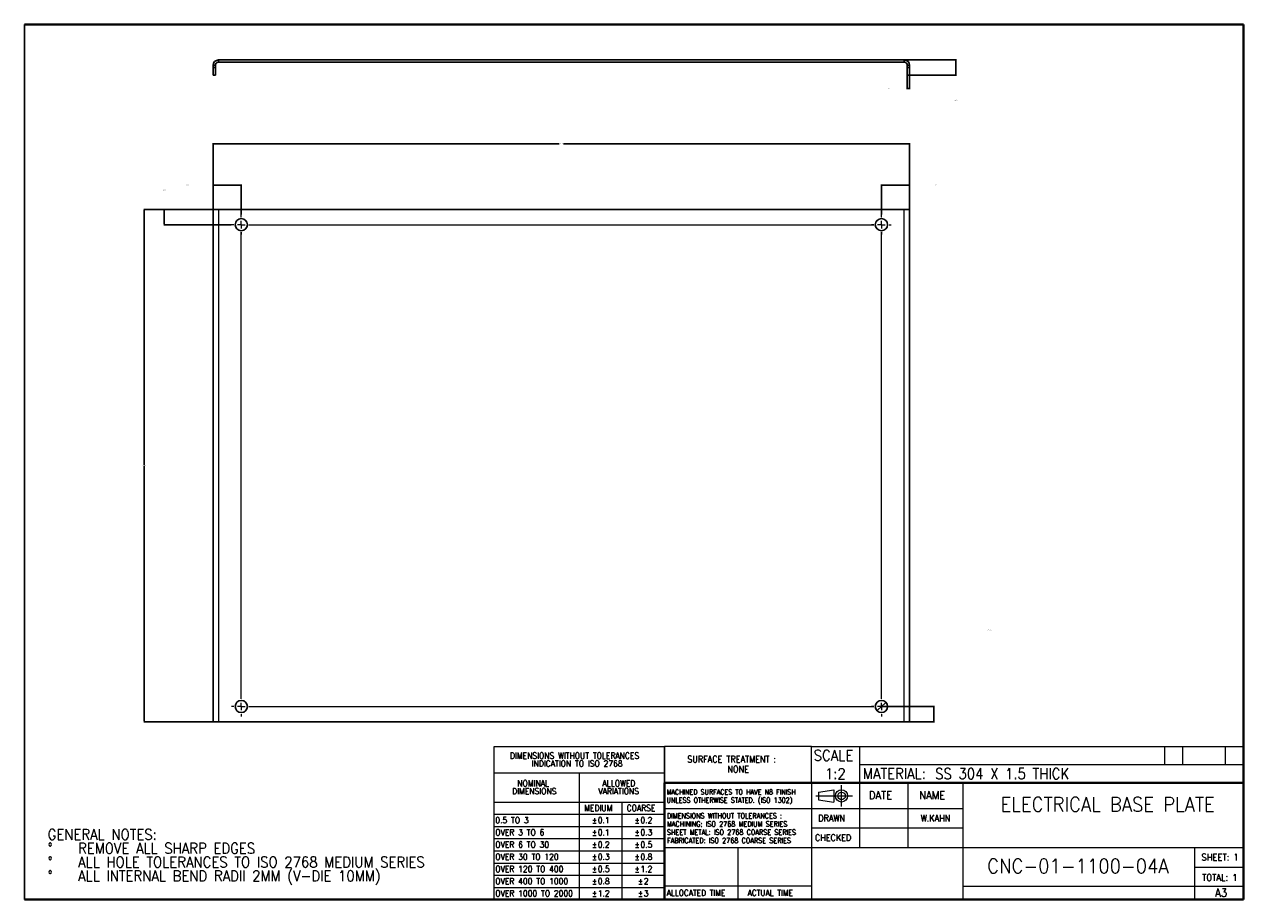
# Model space of a CAD drawing. Header units: millimetres. Extents: x 15 to 1014, y -55 to 292.
# Tile 1 of 2: x 15 to 415, y 5 to 292. Entities that reach past the tile are written whole.
import ezdxf

# ---------------------------------------------------------------- set-up
doc = ezdxf.new("R2010")
doc.units = ezdxf.units.MM
doc.header["$PDSIZE"] = -1
doc.linetypes.add('CENTERX2', pattern=[100, 64, -12, 12, -12])
doc.layers.get('0').update_dxf_attribs({"true_color": 0xffffff})
doc.styles.add('textstyle0', font='standard')
doc.styles.add('textstyle1', font='standard')
doc.styles.add('textstyle10', font='standard')
doc.styles.add('textstyle11', font='standard')
doc.styles.add('textstyle12', font='standard')
doc.styles.add('textstyle13', font='standard')
doc.styles.add('textstyle14', font='standard')
doc.styles.add('textstyle15', font='standard')
doc.styles.add('textstyle16', font='standard')
doc.styles.add('textstyle17', font='standard')
doc.styles.add('textstyle18', font='standard')
doc.styles.add('textstyle19', font='standard')
doc.styles.add('textstyle2', font='standard')
doc.styles.add('textstyle20', font='standard')
doc.styles.add('textstyle21', font='standard')
doc.styles.add('textstyle22', font='standard')
doc.styles.add('textstyle23', font='standard')
doc.styles.add('textstyle24', font='standard')
doc.styles.add('textstyle25', font='standard')
doc.styles.add('textstyle26', font='standard')
doc.styles.add('textstyle27', font='standard')
doc.styles.add('textstyle28', font='standard')
doc.styles.add('textstyle29', font='standard')
doc.styles.add('textstyle3', font='standard')
doc.styles.add('textstyle30', font='standard')
doc.styles.add('textstyle31', font='standard')
doc.styles.add('textstyle32', font='standard')
doc.styles.add('textstyle33', font='standard')
doc.styles.add('textstyle34', font='standard')
doc.styles.add('textstyle35', font='standard')
doc.styles.add('textstyle36', font='standard')
doc.styles.add('textstyle37', font='standard')
doc.styles.add('textstyle38', font='standard')
doc.styles.add('textstyle39', font='standard')
doc.styles.add('textstyle4', font='standard')
doc.styles.add('textstyle40', font='standard')
doc.styles.add('textstyle41', font='standard')
doc.styles.add('textstyle42', font='standard')
doc.styles.add('textstyle43', font='standard')
doc.styles.add('textstyle44', font='standard')
doc.styles.add('textstyle45', font='standard')
doc.styles.add('textstyle46', font='standard')
doc.styles.add('textstyle47', font='standard')
doc.styles.add('textstyle48', font='standard')
doc.styles.add('textstyle49', font='standard')
doc.styles.add('textstyle5', font='standard')
doc.styles.add('textstyle50', font='standard')
doc.styles.add('textstyle51', font='standard')
doc.styles.add('textstyle52', font='standard')
doc.styles.add('textstyle53', font='standard')
doc.styles.add('textstyle54', font='standard')
doc.styles.add('textstyle55', font='standard')
doc.styles.add('textstyle6', font='standard')
doc.styles.add('textstyle67', font='standard')
doc.styles.add('textstyle68', font='standard')
doc.styles.add('textstyle69', font='standard')
doc.styles.add('textstyle7', font='standard')
doc.styles.add('textstyle70', font='standard')
doc.styles.add('textstyle71', font='standard')
doc.styles.add('textstyle72', font='standard')
doc.styles.add('textstyle73', font='standard')
doc.styles.add('textstyle74', font='standard')
doc.styles.add('textstyle75', font='standard')
doc.styles.add('textstyle76', font='standard')
doc.styles.add('textstyle77', font='standard')
doc.styles.add('textstyle78', font='standard')
doc.styles.add('textstyle79', font='standard')
doc.styles.add('textstyle8', font='standard')
doc.styles.add('textstyle80', font='standard')
doc.styles.add('textstyle81', font='standard')
doc.styles.add('textstyle82', font='standard')
doc.styles.add('textstyle83', font='standard')
doc.styles.add('textstyle84', font='standard')
doc.styles.add('textstyle9', font='standard')
doc.dimstyles.new('QCADDimStyle', dxfattribs={"dimtxt": 3.5, "dimasz": 2.5, "dimexe": 1, "dimexo": 0, "dimgap": 1.524, "dimtad": 1, "dimtoh": 1, "dimdec": 4, "dimzin": 0, "dimdsep": 46, "dimtxsty": 'Standard', "dimcen": 0.09, "dimadec": 0, "dimazin": 0, "dimtfac": 1, "dimtdec": 4, "dimtofl": 0, "dimtmove": 0, "dimatfit": 3, "dimfxl": 1, "dimtolj": 1, "dimtzin": 0, "dimarcsym": 0})

# ---------------------------------------------------------------- blocks, each defined once
blk = doc.blocks.new('SW_NOTE_0')
at = {"color": 0, "linetype": 'Continuous', "lineweight": 0, "char_height": 3.5, "attachment_point": 1}
for s, insert, style in [('GENERAL NOTES:', (0, 4.51), 'textstyle0'), ('%%d', (0, -0.01), 'textstyle2'), ('REMOVE ALL SHARP EDGES', (10, -0.01), 'textstyle1'), ('%%d', (0, -4.54), 'textstyle4'), ('ALL HOLE TOLERANCES TO ISO 2768 MEDIUM SERIES', (10, -4.54), 'textstyle3'), ('%%d', (0, -9.07), 'textstyle6'), ('ALL INTERNAL BEND RADII 2MM (V-DIE 10MM)', (10, -9.07), 'textstyle5')]:
    blk.add_mtext(s, dxfattribs=dict(at, insert=insert, style=style))
blk = doc.blocks.new('SW_NOTE_1')
at = {"color": 0, "linetype": 'Continuous', "lineweight": 0, "char_height": 1.7, "attachment_point": 1}
for s, insert, style in [('DIMENSIONS WITHOUT TOLERANCES :', (0, 2.19), 'textstyle7'), ('SHEET METAL: ISO 2768 COARSE SERIES', (0, -3.21), 'textstyle9'), ('MACHINING: ISO 2768 MEDIUM SERIES', (0, -0.51), 'textstyle8'), ('FABRICATED: ISO 2768 COARSE SERIES', (0, -5.91), 'textstyle10')]:
    blk.add_mtext(s, dxfattribs=dict(at, insert=insert, style=style))
blk = doc.blocks.new('SW_NOTE_2')
at = {"color": 0, "linetype": 'Continuous', "lineweight": 0, "char_height": 1.67, "attachment_point": 1}
for s, insert, style in [('MACHINED SURFACES TO HAVE N8 FINISH', (0, 2.15), 'textstyle11'), ('UNLESS OTHERWISE STATED. (ISO 1302)', (0, -0.52), 'textstyle12')]:
    blk.add_mtext(s, dxfattribs=dict(at, insert=insert, style=style))
blk = doc.blocks.new('SW_TABLEANNOTATION_0')
at = {"color": 0, "linetype": 'Continuous', "lineweight": 0}
for p, q in [((0, 0), (0, -50.13)), ((56, 0), (0, 0)), ((56, -50.13), (56, 0)), ((0, -8.5), (56, -8.5)), ((28, -8.5), (28, -50.13)), ((0, -18.12), (56, -18.12)), ((42, -18.12), (42, -50.13)), ((0, -22.13), (56, -22.13)), ((0, -26.13), (56, -26.13)), ((0, -30.13), (56, -30.13)), ((0, -34.12), (56, -34.12)), ((0, -38.13), (56, -38.13)), ((0, -42.13), (56, -42.13)), ((0, -46.13), (56, -46.13)), ((0, -50.13), (56, -50.13))]:
    blk.add_line(p, q, dxfattribs=at)
at = {"color": 0, "linetype": 'Continuous', "lineweight": 0, "char_height": 2, "attachment_point": 1}
for s, insert, style in [('DIMENSIONS WITHOUT TOLERANCES', (5.31, -1.92), 'textstyle13'), ('INDICATION TO ISO 2768', (12.42, -4.51), 'textstyle14'), ('NOMINAL', (7.74, -10.99), 'textstyle15'), ('ALLOWED', (35.64, -10.99), 'textstyle17'), ('DIMENSIONS', (6.01, -13.57), 'textstyle16'), ('VARIATIONS', (34.3, -13.57), 'textstyle18'), ('MEDIUM', (29.67, -19.09), 'textstyle19'), ('COARSE', (43.58, -19.09), 'textstyle20'), ('0.5 TO 3', (0.5, -23.09), 'textstyle21'), ('%%p', (32.2, -23.09), 'textstyle22'), ('0.1', (34.11, -23.09), 'textstyle23'), ('%%p', (46.2, -23.09), 'textstyle24'), ('0.2', (48.11, -23.09), 'textstyle25'), ('OVER 3 TO 6', (0.5, -27.09), 'textstyle26'), ('%%p', (32.2, -27.09), 'textstyle27'), ('0.1', (34.11, -27.09), 'textstyle28'), ('%%p', (46.2, -27.09), 'textstyle29'), ('0.3', (48.11, -27.09), 'textstyle30'), ('OVER 6 TO 30', (0.5, -31.09), 'textstyle31'), ('%%p', (32.2, -31.09), 'textstyle32'), ('0.2', (34.11, -31.09), 'textstyle33'), ('%%p', (46.2, -31.09), 'textstyle34'), ('0.5', (48.11, -31.09), 'textstyle35'), ('OVER 30 TO 120', (0.5, -35.09), 'textstyle36'), ('%%p', (32.2, -35.09), 'textstyle37'), ('0.3', (34.11, -35.09), 'textstyle38'), ('%%p', (46.2, -35.09), 'textstyle39'), ('0.8', (48.11, -35.09), 'textstyle40'), ('OVER 120 TO 400', (0.5, -39.09), 'textstyle41'), ('%%p', (32.2, -39.09), 'textstyle42'), ('0.5', (34.11, -39.09), 'textstyle43'), ('%%p', (46.2, -39.09), 'textstyle44'), ('1.2', (48.11, -39.09), 'textstyle45'), ('OVER 400 TO 1000', (0.5, -43.09), 'textstyle46'), ('%%p', (32.2, -43.09), 'textstyle47'), ('0.8', (34.11, -43.09), 'textstyle48'), ('%%p', (47.31, -43.09), 'textstyle49'), ('2', (49.21, -43.09), 'textstyle50'), ('OVER 1000 TO 2000', (0.5, -47.09), 'textstyle51'), ('%%p', (32.2, -47.09), 'textstyle52'), ('1.2', (34.11, -47.09), 'textstyle53'), ('%%p', (47.31, -47.09), 'textstyle54'), ('3', (49.21, -47.09), 'textstyle55')]:
    blk.add_mtext(s, dxfattribs=dict(at, insert=insert, style=style))
blk = doc.blocks.new('*D27')
at = {"color": 0, "linetype": 'Continuous', "lineweight": -2}
for p, q in [((303.73, 280.33), (320.79, 280.33)), ((320.61, 280.15), (320.61, 275.51)), ((305.48, 275.33), (320.79, 275.33))]:
    blk.add_line(p, q, dxfattribs=at)
at = {"color": 0}
for points in [[(320.64, 280.15), (320.58, 280.15), (320.61, 280.33)], [(320.58, 275.51), (320.64, 275.51), (320.61, 275.33)]]:
    blk.add_solid(points, dxfattribs=at)
at = {"layer": 'Defpoints', "color": 0}
for p in [(303.66, 280.33), (305.41, 275.33), (320.61, 275.33)]:
    blk.add_point(p, dxfattribs=at)
at = {"color": 0, "lineweight": 0, "insert": (320.61, 267.23), "char_height": 0.18, "attachment_point": 5}
blk.add_mtext('\\A1;10.0000', dxfattribs=at)
blk = doc.blocks.new('*D28')
at = {"color": 0, "linetype": 'Continuous', "lineweight": -2}
for p, q in [((304.66, 275.27), (304.66, 270.78)), ((305.41, 275.27), (305.41, 270.78)), ((305.23, 270.96), (304.84, 270.96))]:
    blk.add_line(p, q, dxfattribs=at)
at = {"color": 0}
for points in [[(304.84, 270.99), (304.84, 270.93), (304.66, 270.96)], [(305.23, 270.93), (305.23, 270.99), (305.41, 270.96)]]:
    blk.add_solid(points, dxfattribs=at)
at = {"layer": 'Defpoints', "color": 0}
for p in [(304.66, 275.33), (305.41, 275.33), (304.66, 270.96)]:
    blk.add_point(p, dxfattribs=at)
at = {"color": 0, "lineweight": 0, "insert": (298.7, 270.96), "char_height": 0.18, "attachment_point": 5}
blk.add_mtext('\\A1;1.5000', dxfattribs=at)
blk = doc.blocks.new('*D29')
at = {"color": 0, "linetype": 'Continuous', "lineweight": -2}
for p, q in [((76.91, 231.39), (76.91, 253)), ((77.09, 252.82), (190.46, 252.82)), ((305.23, 252.82), (191.87, 252.82)), ((305.41, 231.39), (305.41, 253))]:
    blk.add_line(p, q, dxfattribs=at)
at = {"color": 0}
for points in [[(77.09, 252.85), (77.09, 252.79), (76.91, 252.82)], [(305.23, 252.79), (305.23, 252.85), (305.41, 252.82)]]:
    blk.add_solid(points, dxfattribs=at)
at = {"layer": 'Defpoints', "color": 0}
for p in [(76.91, 252.82), (76.91, 231.32), (305.41, 231.32)]:
    blk.add_point(p, dxfattribs=at)
at = {"color": 0, "lineweight": 0, "insert": (191.16, 252.82), "char_height": 0.18, "attachment_point": 5}
blk.add_mtext('\\A1;457.0000', dxfattribs=at)
blk = doc.blocks.new('*D30')
at = {"color": 0, "linetype": 'Continuous', "lineweight": -2}
for p, q in [((76.85, 231.32), (54.15, 231.32)), ((54.33, 231.14), (54.33, 147.5)), ((54.33, 63.5), (54.33, 147.14)), ((76.85, 63.32), (54.15, 63.32))]:
    blk.add_line(p, q, dxfattribs=at)
at = {"color": 0}
for points in [[(54.36, 231.14), (54.3, 231.14), (54.33, 231.32)], [(54.3, 63.5), (54.36, 63.5), (54.33, 63.32)]]:
    blk.add_solid(points, dxfattribs=at)
at = {"layer": 'Defpoints', "color": 0}
for p in [(76.91, 231.32), (54.33, 63.32), (76.91, 63.32)]:
    blk.add_point(p, dxfattribs=at)
at = {"color": 0, "lineweight": 0, "insert": (54.33, 147.32), "char_height": 0.18, "attachment_point": 5}
blk.add_mtext('\\A1;336.0000', dxfattribs=at)
blk = doc.blocks.new('*D31')
at = {"color": 0, "linetype": 'Continuous', "lineweight": -2}
for p, q in [((76.91, 231.39), (76.91, 239.5)), ((85.98, 239.32), (77.09, 239.32)), ((86.16, 229.64), (86.16, 239.5))]:
    blk.add_line(p, q, dxfattribs=at)
at = {"color": 0}
for points in [[(77.09, 239.35), (77.09, 239.29), (76.91, 239.32)], [(85.98, 239.29), (85.98, 239.35), (86.16, 239.32)]]:
    blk.add_solid(points, dxfattribs=at)
at = {"layer": 'Defpoints', "color": 0}
for p in [(76.91, 239.32), (76.91, 231.32), (86.16, 229.57)]:
    blk.add_point(p, dxfattribs=at)
at = {"color": 0, "lineweight": 0, "insert": (68.59, 239.32), "char_height": 0.18, "attachment_point": 5}
blk.add_mtext('\\A1;18.5000', dxfattribs=at)
blk = doc.blocks.new('*D32')
at = {"color": 0, "linetype": 'Continuous', "lineweight": -2}
for p, q in [((76.85, 231.32), (60.73, 231.32)), ((60.91, 231.14), (60.91, 226.5)), ((82.85, 226.32), (60.73, 226.32))]:
    blk.add_line(p, q, dxfattribs=at)
at = {"color": 0}
for points in [[(60.94, 231.14), (60.88, 231.14), (60.91, 231.32)], [(60.88, 226.5), (60.94, 226.5), (60.91, 226.32)]]:
    blk.add_solid(points, dxfattribs=at)
at = {"layer": 'Defpoints', "color": 0}
for p in [(76.91, 231.32), (60.91, 226.32), (82.91, 226.32)]:
    blk.add_point(p, dxfattribs=at)
at = {"color": 0, "lineweight": 0, "insert": (60.91, 237.7), "char_height": 0.18, "attachment_point": 5}
blk.add_mtext('\\A1;10.0000', dxfattribs=at)
blk = doc.blocks.new('*D33')
at = {"color": 0, "linetype": 'Continuous', "lineweight": -2}
for p, q in [((296.16, 229.64), (296.16, 239.5)), ((305.23, 239.32), (296.34, 239.32)), ((305.41, 231.39), (305.41, 239.5))]:
    blk.add_line(p, q, dxfattribs=at)
at = {"color": 0}
for points in [[(296.34, 239.35), (296.34, 239.29), (296.16, 239.32)], [(305.23, 239.29), (305.23, 239.35), (305.41, 239.32)]]:
    blk.add_solid(points, dxfattribs=at)
at = {"layer": 'Defpoints', "color": 0}
for p in [(296.16, 239.32), (296.16, 229.57), (305.41, 231.32)]:
    blk.add_point(p, dxfattribs=at)
at = {"color": 0, "lineweight": 0, "insert": (313.73, 239.32), "char_height": 0.18, "attachment_point": 5}
blk.add_mtext('\\A1;18.5000', dxfattribs=at)
blk = doc.blocks.new('*D34')
at = {"color": 0, "linetype": 'Continuous', "lineweight": -2}
for p, q in [((296.23, 68.32), (313.59, 68.32)), ((313.41, 68.14), (313.41, 63.5)), ((305.48, 63.32), (313.59, 63.32))]:
    blk.add_line(p, q, dxfattribs=at)
at = {"color": 0}
for points in [[(313.44, 68.14), (313.38, 68.14), (313.41, 68.32)], [(313.38, 63.5), (313.44, 63.5), (313.41, 63.32)]]:
    blk.add_solid(points, dxfattribs=at)
at = {"layer": 'Defpoints', "color": 0}
for p in [(296.16, 68.32), (305.41, 63.32), (313.41, 63.32)]:
    blk.add_point(p, dxfattribs=at)
at = {"color": 0, "lineweight": 0, "insert": (313.41, 55.32), "char_height": 0.18, "attachment_point": 5}
blk.add_mtext('\\A1;10.0000', dxfattribs=at)
blk = doc.blocks.new('*D35')
at = {"color": 0, "linetype": 'Continuous', "lineweight": -2}
blk.add_line((294.84, 67.07), (297.49, 69.57), dxfattribs=at)
at = {"color": 0}
for points in [[(297.51, 69.55), (297.47, 69.6), (297.62, 69.7)], [(294.82, 67.1), (294.86, 67.05), (294.71, 66.95)]]:
    blk.add_solid(points, dxfattribs=at)
at = {"layer": 'Defpoints', "color": 0}
for p in [(297.62, 69.7), (294.71, 66.95)]:
    blk.add_point(p, dxfattribs=at)
at = {"color": 0, "lineweight": 0, "insert": (331.69, 93.35), "char_height": 0.18, "attachment_point": 5}
blk.add_mtext('\\A1;%%c8.0000 (4X)', dxfattribs=at)
blk = doc.blocks.new('SW_CENTERMARKSYMBOL_0')
at = {"color": 0, "linetype": 'Continuous', "lineweight": 0}
for p, q in [((-2.5, 0), (-3.25, 0)), ((0, 0), (-1.25, 0)), ((0, 2.5), (0, 3.25)), ((0, 0), (0, 1.25)), ((0, 0), (0, -1.25)), ((0, 0), (1.25, 0)), ((2.5, 0), (3.25, 0)), ((0, -2.5), (0, -3.25))]:
    blk.add_line(p, q, dxfattribs=at)
blk = doc.blocks.new('SW_CENTERMARKSYMBOL_1')
at = {"color": 0, "linetype": 'Continuous', "lineweight": 0}
for p, q in [((-2.5, 0), (-3.25, 0)), ((0, 0), (-1.25, 0)), ((0, 2.5), (0, 3.25)), ((0, 0), (0, 1.25)), ((0, 0), (0, -1.25)), ((0, 0), (1.25, 0)), ((2.5, 0), (3.25, 0)), ((0, -2.5), (0, -3.25))]:
    blk.add_line(p, q, dxfattribs=at)
blk = doc.blocks.new('SW_CENTERMARKSYMBOL_2')
at = {"color": 0, "linetype": 'Continuous', "lineweight": 0}
for p, q in [((-2.5, 0), (-3.25, 0)), ((0, 0), (-1.25, 0)), ((0, 2.5), (0, 3.25)), ((0, 0), (0, 1.25)), ((0, 0), (0, -1.25)), ((0, 0), (1.25, 0)), ((2.5, 0), (3.25, 0)), ((0, -2.5), (0, -3.25))]:
    blk.add_line(p, q, dxfattribs=at)
blk = doc.blocks.new('SW_CENTERMARKSYMBOL_3')
at = {"color": 0, "linetype": 'Continuous', "lineweight": 0}
for p, q in [((-2.5, 0), (-3.25, 0)), ((0, 0), (-1.25, 0)), ((0, 2.5), (0, 3.25)), ((0, 0), (0, 1.25)), ((0, 0), (0, -1.25)), ((0, 0), (1.25, 0)), ((2.5, 0), (3.25, 0)), ((0, -2.5), (0, -3.25))]:
    blk.add_line(p, q, dxfattribs=at)
blk = doc.blocks.new('SW_CENTERMARKSYMBOL_4')
at = {"color": 0, "linetype": 'Continuous', "lineweight": 0}
for p, q in [((-2.5, 0), (-3.25, 0)), ((0, 0), (-1.25, 0)), ((0, 2.5), (0, 3.25)), ((0, 0), (0, 1.25)), ((0, 0), (0, -1.25)), ((0, 0), (1.25, 0)), ((2.5, 0), (207.5, 0)), ((210, 0), (208.75, 0)), ((210, 2.5), (210, 3.25)), ((210, 0), (210, 1.25)), ((210, 0), (210, -1.25)), ((210, 0), (211.25, 0)), ((212.5, 0), (213.25, 0)), ((0, -155.5), (0, -2.5)), ((210, -155.5), (210, -2.5)), ((-2.5, -158), (-3.25, -158)), ((0, -158), (-1.25, -158)), ((0, -158), (0, -156.75)), ((0, -158), (0, -159.25)), ((0, -158), (1.25, -158)), ((2.5, -158), (207.5, -158)), ((210, -158), (208.75, -158)), ((210, -158), (210, -156.75)), ((210, -158), (210, -159.25)), ((210, -158), (211.25, -158)), ((212.5, -158), (213.25, -158)), ((0, -160.5), (0, -161.25)), ((210, -160.5), (210, -161.25))]:
    blk.add_line(p, q, dxfattribs=at)

msp = doc.modelspace()

# ---------------------------------------------------------------- linework, layer by layer
at = {"color": 7, "linetype": 'Continuous', "lineweight": 40, "true_color": 0xffffff}
for p, q in [((415, 292), (15, 292)), ((415, 5), (415, 292)), ((415, 43.25), (225, 43.25)), ((225, 43.25), (225, 5)), ((15, 5), (415, 5))]:
    msp.add_line(p, q, dxfattribs=at)
at = {"color": 7, "linetype": 'Continuous', "lineweight": 30, "true_color": 0xffffff}
for p, q in [((15, 292), (15, 5)), ((78.662909, 279.579272), (78.662909, 280.329272)), ((78.662909, 280.329272), (303.662903, 280.329272)), ((303.662903, 279.579272), (303.662903, 280.329272)), ((77.662907, 278.579272), (76.912909, 278.579272)), ((76.912909, 277.829272), (76.912909, 278.579272)), ((76.912909, 277.829272), (77.662907, 277.829272)), ((76.912909, 275.329272), (76.912909, 277.829272)), ((77.662907, 277.829272), (77.662907, 278.579272)), ((77.662907, 277.829272), (77.662907, 275.329272)), ((78.662909, 279.579272), (303.662903, 279.579272)), ((304.662905, 278.579272), (305.412903, 278.579272)), ((304.662905, 278.579272), (304.662905, 277.829272)), ((304.662905, 277.829272), (305.412903, 277.829272)), ((304.662905, 275.329272), (304.662905, 277.829272)), ((305.412903, 278.579272), (305.412903, 277.829272)), ((305.412903, 277.829272), (305.412903, 275.329272)), ((77.662907, 275.329272), (76.912909, 275.329272)), ((305.412903, 275.329272), (304.662905, 275.329272)), ((76.912909, 231.323699), (76.912909, 63.323701)), ((76.912909, 231.323699), (78.662909, 231.323699)), ((303.662903, 231.323699), (78.662909, 231.323699)), ((303.662903, 231.323699), (305.412903, 231.323699)), ((305.412903, 63.323701), (305.412903, 231.323699)), ((78.662909, 63.323701), (76.912909, 63.323701)), ((78.662909, 63.323701), (303.662903, 63.323701)), ((305.412903, 63.323701), (303.662903, 63.323701))]:
    msp.add_line(p, q, dxfattribs=at)
at = {"color": 8, "linetype": 'Continuous', "lineweight": 0, "true_color": 0x808080}
for p, q in [((78.662909, 231.323699), (78.662909, 63.323701)), ((303.662903, 63.323701), (303.662903, 231.323699))]:
    msp.add_line(p, q, dxfattribs=at)
at = {"color": 7, "linetype": 'Continuous', "lineweight": 0, "true_color": 0xffffff}
for p, q in [((273.2, 55.25), (225, 55.25)), ((225, 55.25), (225, 43.25)), ((273.2, 43.25), (273.2, 55.25)), ((273.2, 55.25), (322, 55.25)), ((289, 55.25), (289, 43.25)), ((322, 55.25), (415, 55.25)), ((389, 55.25), (389, 49.25)), ((395, 55.25), (395, 49.25)), ((409, 55.25), (409, 49.25)), ((289, 49.25), (415, 49.25)), ((225, 43.25), (225, 5)), ((273.2, 43.25), (273.2, 5)), ((275.580391, 40.250897), (280.580391, 41.000897)), ((275.580391, 40.250897), (275.580391, 37.750897)), ((280.580391, 41.000897), (280.580391, 37.000897)), ((289, 43.25), (289, 22)), ((305, 22), (305, 43.25)), ((323, 5), (323, 43.25)), ((275.580391, 37.750897), (280.580391, 37.000897)), ((273.2, 34.75), (225, 34.75)), ((323, 34.75), (273.2, 34.75)), ((323, 28.375), (273.2, 28.375)), ((273.2, 22), (225, 22)), ((249.1, 22), (249.1, 5)), ((323, 22), (273.2, 22)), ((415, 22), (323, 22)), ((399, 5), (399, 22)), ((399, 15.625), (415, 15.625)), ((225, 9.5), (273.2, 9.5)), ((415, 9.25), (323, 9.25))]:
    msp.add_line(p, q, dxfattribs=at)
at = {"color": 7, "linetype": 'CENTERX2', "lineweight": 0, "true_color": 0xffffff}
for p, q in [((283.080391, 35.50004), (283.080391, 42.50004)), ((274.654575, 39), (286.664244, 39))]:
    msp.add_line(p, q, dxfattribs=at)
at = {"color": 7, "linetype": 'Continuous', "lineweight": 30, "true_color": 0xffffff}
for centre in [(86.162906, 226.3237), (296.162906, 226.3237), (86.162906, 68.3237), (296.162906, 68.3237)]:
    msp.add_circle(centre, 2, dxfattribs=at)
at = {"color": 7, "linetype": 'Continuous', "lineweight": 0, "true_color": 0xffffff}
for radius in [2, 1.25]:
    msp.add_circle((283.080391, 39.000897), radius, dxfattribs=at)
at = {"color": 7, "linetype": 'Continuous', "lineweight": 30, "true_color": 0xffffff}
for centre, radius, start, end in [((78.662906, 278.579272), 1.75, 90, 180), ((303.662906, 278.579272), 1.75, 0, 90), ((78.662906, 278.579272), 1, 90, 180), ((303.662906, 278.579272), 1, 0, 90)]:
    msp.add_arc(centre, radius, start, end, dxfattribs=at)

# ---------------------------------------------------------------- block references
at = {"color": 7, "linetype": 'Continuous', "lineweight": 0, "true_color": 0xffffff}
for name, p in [('SW_CENTERMARKSYMBOL_3', (86.162906, 226.3237)), ('SW_CENTERMARKSYMBOL_4', (86.162906, 226.3237)), ('SW_CENTERMARKSYMBOL_0', (296.162906, 226.3237)), ('SW_CENTERMARKSYMBOL_2', (86.162906, 68.3237)), ('SW_CENTERMARKSYMBOL_1', (296.162906, 68.3237)), ('SW_TABLEANNOTATION_0', (169, 55.125)), ('SW_NOTE_2', (225.693594, 38.966703)), ('SW_NOTE_1', (225.800383, 31.151104)), ('SW_NOTE_0', (22.61959, 23.594601))]:
    msp.add_blockref(name, p, dxfattribs=at)

# ---------------------------------------------------------------- texts
for s, insert, char_height, attachment_point, style in [('SURFACE TREATMENT :', (232.490119, 52.101561), 2.11666667, 1, 'textstyle84'), ('SCALE', (273.965171, 54.020619), 3.5, 1, 'textstyle71'), ('NONE', (249.163478, 48.826361), 2.1166667, 2, 'textstyle81'), ('1:2', (281.036881, 48.043968), 3.5, 2, 'textstyle78'), ('MATERIAL:', (290.117584, 48.056384), 3.5, 1, 'textstyle83'), ('SS 304 X 1.5 THICK', (313.78354, 48.047651), 3.5, 1, 'textstyle77'), ('DATE', (292.023716, 40.5675), 2.6458333, 1, 'textstyle67'), ('NAME', (308.537838, 40.545678), 2.6458333, 1, 'textstyle68'), ('ELECTRICAL BASE PLATE', (370.37909, 38.612701), 4.7625, 2, 'textstyle73'), ('DRAWN', (275.456094, 32.778786), 2.1166667, 1, 'textstyle69'), ('W.KAHN', (313.913655, 32.760782), 2.1166667, 2, 'textstyle76'), ('CHECKED', (274.362937, 26.373464), 2.1166667, 1, 'textstyle70'), ('SHEET: 1', (407.280206, 19.981428), 2.2, 2, 'textstyle74'), ('CNC-01-1100-04A', (360.634655, 18.383191), 4.7625, 2, 'textstyle72'), ('TOTAL: 1', (407.19834, 13.369964), 2.2, 2, 'textstyle82'), ('ALLOCATED TIME', (225.739376, 8.177712), 1.95, 1, 'textstyle79'), ('ACTUAL TIME', (252.274571, 8.185668), 1.95, 1, 'textstyle80'), ('A3', (407.620344, 8.58756), 2.6458333, 2, 'textstyle75')]:
    msp.add_mtext(s, dxfattribs=dict(at, insert=insert, char_height=char_height, attachment_point=attachment_point, style=style))

# ---------------------------------------------------------------- dimensions: what is measured, and where the dimension line sits
for base, p1, p2, angle, picture, middle in [((320.611299, 275.329272), (303.662906, 280.329272), (305.412906, 275.329272), 90, '*D27', (320.611299, 267.228998)), ((76.912906, 252.81678), (305.412906, 231.3237), (76.912906, 231.3237), 0, '*D29', (191.162906, 252.81678)), ((60.912906, 226.3237), (76.912906, 231.3237), (82.912906, 226.3237), 90, '*D32', (60.912906, 237.702867)), ((76.912906, 239.3237), (86.162906, 229.5737), (76.912906, 231.3237), 0, '*D31', (68.594156, 239.3237)), ((296.162906, 239.3237), (305.412906, 231.3237), (296.162906, 229.5737), 0, '*D33', (313.731656, 239.3237)), ((54.330996, 63.3237), (76.912906, 231.3237), (76.912906, 63.3237), 90, '*D30', (54.330996, 147.3237)), ((313.412906, 63.3237), (296.162906, 68.3237), (305.412906, 63.3237), 90, '*D34', (313.412906, 55.3237))]:
    dim = msp.add_linear_dim(base=base, p1=p1, p2=p2, angle=angle, dimstyle='QCADDimStyle', override={"dimtxt": 0.18, "dimasz": 0.18, "dimexe": 0.18, "dimexo": 0.0625, "dimgap": 0.09, "dimtad": 0, "dimtih": 1, "dimlfac": 2, "dimtmove": 2}, dxfattribs=at)
    dim.commit()
    dim.dimension.update_dxf_attribs({"geometry": picture, "text_midpoint": middle, "dimtype": 160})
dim = msp.add_linear_dim(base=(304.662906, 270.963835), p1=(305.412906, 275.329272), p2=(304.662906, 275.329272), dimstyle='QCADDimStyle', override={"dimtxt": 0.18, "dimasz": 0.18, "dimexe": 0.18, "dimexo": 0.0625, "dimgap": 0.09, "dimtad": 0, "dimtih": 1, "dimlfac": 2, "dimtmove": 2}, dxfattribs=at)
dim.commit()
dim.dimension.update_dxf_attribs({"geometry": '*D28', "text_midpoint": (298.699007, 270.963835), "dimtype": 160})
dim = msp.add_diameter_dim_2p(p1=(297.616528, 69.697375), p2=(294.709284, 66.950025), text='<> (4X)', dimstyle='QCADDimStyle', override={"dimtxt": 0.18, "dimasz": 0.18, "dimexe": 0.18, "dimexo": 0.0625, "dimgap": 0.09, "dimtad": 0, "dimtih": 1, "dimlfac": 2, "dimtmove": 2}, dxfattribs=at)
dim.commit()
dim.dimension.update_dxf_attribs({"geometry": '*D35', "text_midpoint": (331.688371, 93.346404), "dimtype": 163})

doc.saveas('drawing.dxf')
